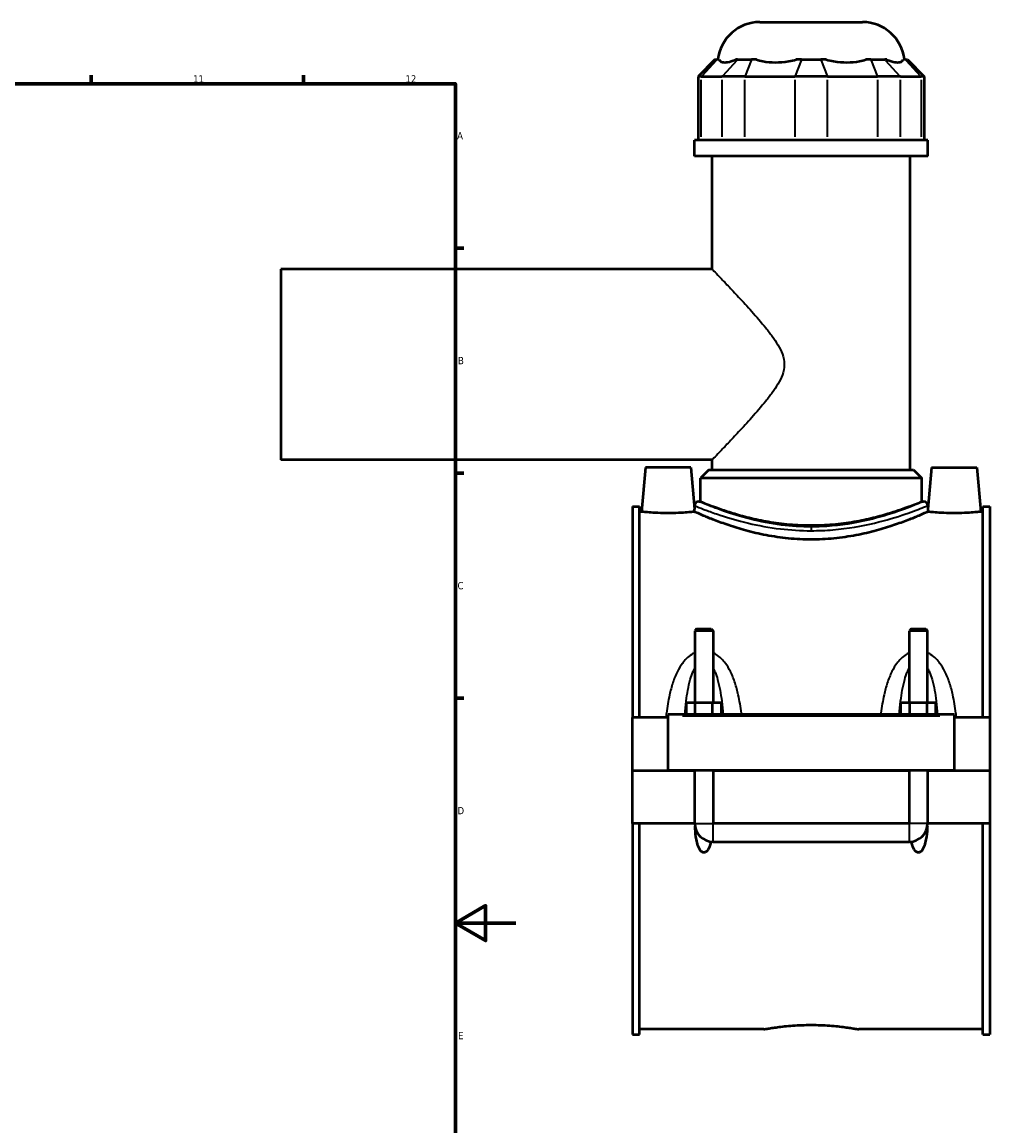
# Model space of a CAD drawing. Header units: millimetres. Extents: x -277 to 997, y -139 to 1176.
# Tile 6 of 7: x 678 to 997, y 230 to 594. Entities that reach past the tile are written whole.
import ezdxf

# ---------------------------------------------------------------- set-up
doc = ezdxf.new("R2010")
doc.units = ezdxf.units.MM
for name, color, linetype, lineweight in [('Border (ANSI)', 7, 'Continuous', 70), ('Visible (ANSI)', 7, 'Continuous', 50), ('Visible Narrow (ANSI)', 7, 'Continuous', 35)]:
    doc.layers.add(name, color=color, linetype=linetype, lineweight=lineweight)
doc.styles.add('Note Text (ANSI)', font='tahoma.ttf')

# ---------------------------------------------------------------- blocks, each defined once
blk = doc.blocks.new('Borders Default Border')
at = {"layer": 'Border (ANSI)'}
for p, q in [((700.83, 574), (700.83, 576.8)), ((770.92, 574), (770.92, 576.8)), ((821, 519.75), (823.8, 519.75)), ((821, 445.5), (823.8, 445.5)), ((821, 371.25), (823.8, 371.25))]:
    blk.add_line(p, q, dxfattribs=at)
at = {"layer": 'Border (ANSI)', "flags": 128}
for points in [[(20, 20), (20, 574), (821, 574), (821, 20), (20, 20)], [(841, 297), (821, 297), (831, 302.77), (831, 291.23), (821, 297)]]:
    blk.add_lwpolyline(points, dxfattribs=at)
at = {"layer": 'Border (ANSI)', "color": 5, "true_color": 0x0000ff, "char_height": 2.4, "attachment_point": 7, "style": 'Note Text (ANSI)'}
for s, insert in [('11', (734.43, 574.4)), ('12', (804.52, 574.4)), ('A', (821.58, 555.68)), ('B', (821.87, 481.43)), ('C', (821.71, 407.13)), ('D', (821.72, 332.93)), ('E', (821.91, 258.68))]:
    blk.add_mtext(s, dxfattribs=dict(at, insert=insert))

msp = doc.modelspace()

# ---------------------------------------------------------------- linework, layer by layer
at = {"layer": 'Visible (ANSI)'}
for p, q in [((921.55, 594.36), (955.34, 594.36)), ((906.7, 581.97), (901.1, 576.37)), ((906.7, 581.97), (907.34, 581.97)), ((908.04, 581.97), (907.34, 581.97)), ((914.18, 581.97), (913.48, 581.97)), ((914.18, 581.97), (918.72, 581.97)), ((920.42, 581.97), (918.72, 581.97)), ((935.23, 581.97), (933.54, 581.97)), ((935.23, 581.97), (941.66, 581.97)), ((943.35, 581.97), (941.66, 581.97)), ((958.17, 581.97), (956.48, 581.97)), ((958.17, 581.97), (962.72, 581.97)), ((963.42, 581.97), (962.72, 581.97)), ((969.55, 581.97), (968.85, 581.97)), ((969.55, 581.97), (970.19, 581.97)), ((970.19, 581.97), (975.79, 576.37)), ((902.17, 576.37), (901.1, 576.37)), ((901.1, 576.37), (901.1, 555.42)), ((902.17, 576.37), (909.01, 576.37)), ((916.58, 576.37), (909.01, 576.37)), ((916.58, 576.37), (933.09, 576.37)), ((943.81, 576.37), (933.09, 576.37)), ((943.81, 576.37), (960.31, 576.37)), ((967.89, 576.37), (960.31, 576.37)), ((967.89, 576.37), (974.73, 576.37)), ((975.79, 576.37), (974.73, 576.37)), ((975.79, 576.37), (975.79, 555.42)), ((976.95, 555.42), (899.95, 555.42)), ((899.95, 550.11), (899.95, 555.42)), ((976.95, 550.11), (976.95, 555.42)), ((976.95, 550.11), (899.95, 550.11)), ((905.72, 512.86), (905.72, 550.11)), ((971.17, 446.61), (971.17, 550.11)), ((763.45, 512.86), (763.45, 449.86)), ((905.72, 512.86), (763.45, 512.86)), ((905.72, 449.86), (763.45, 449.86)), ((905.72, 446.61), (905.72, 449.86)), ((883.75, 447.36), (882.47, 432.76)), ((898.75, 447.36), (883.75, 447.36)), ((898.75, 447.36), (899.95, 433.64)), ((904.67, 446.61), (901.87, 443.81)), ((904.67, 446.61), (972.22, 446.61)), ((972.22, 446.61), (975.02, 443.81)), ((978.15, 447.36), (976.95, 433.64)), ((978.15, 447.36), (993.15, 447.36)), ((993.15, 447.36), (994.43, 432.76)), ((975.02, 443.81), (901.87, 443.81)), ((901.87, 436.17), (901.87, 443.81)), ((975.02, 436.17), (975.02, 443.81)), ((879.45, 434.46), (879.45, 364.86)), ((879.45, 434.46), (881.81, 434.46)), ((881.81, 364.86), (881.81, 434.46)), ((899.95, 434.77), (899.95, 433.64)), ((901.35, 436.17), (901.87, 436.17)), ((975.02, 436.17), (975.55, 436.17)), ((976.95, 434.77), (976.95, 433.64)), ((995.09, 364.86), (995.09, 434.46)), ((995.09, 434.46), (997.45, 434.46)), ((997.45, 434.46), (997.45, 364.86)), ((882.47, 432.76), (881.81, 432.76)), ((995.09, 432.76), (994.43, 432.76)), ((900.65, 394.07), (900.05, 393.47)), ((906.05, 393.47), (900.05, 393.47)), ((900.05, 393.47), (900.05, 369.86)), ((900.65, 394.07), (905.45, 394.07)), ((905.45, 394.07), (906.05, 393.47)), ((906.05, 393.47), (906.05, 369.86)), ((971.45, 394.07), (970.85, 393.47)), ((976.85, 393.47), (970.85, 393.47)), ((970.85, 369.86), (970.85, 393.47)), ((971.45, 394.07), (976.25, 394.07)), ((976.25, 394.07), (976.85, 393.47)), ((976.85, 369.86), (976.85, 393.47)), ((897.27, 365.86), (897.27, 369.86)), ((897.27, 369.86), (900.16, 369.86)), ((900.16, 365.86), (900.16, 369.86)), ((900.16, 369.86), (905.93, 369.86)), ((905.93, 365.86), (905.93, 369.86)), ((905.93, 369.86), (908.82, 369.86)), ((908.82, 365.86), (908.82, 369.86)), ((968.07, 365.86), (968.07, 369.86)), ((968.07, 369.86), (970.96, 369.86)), ((970.96, 365.86), (970.96, 369.86)), ((970.96, 369.86), (976.73, 369.86)), ((976.73, 365.86), (976.73, 369.86)), ((976.73, 369.86), (979.62, 369.86)), ((979.62, 365.86), (979.62, 369.86)), ((891.25, 364.86), (879.45, 364.86)), ((879.45, 347.41), (879.45, 364.86)), ((891.25, 365.36), (891.25, 365.86)), ((985.65, 365.86), (891.25, 365.86)), ((891.25, 347.41), (891.25, 365.36)), ((985.65, 365.86), (985.65, 365.36)), ((985.65, 365.36), (985.65, 347.41)), ((997.45, 364.86), (985.65, 364.86)), ((997.45, 364.86), (997.45, 347.41)), ((879.45, 347.41), (891.25, 347.41)), ((879.45, 329.86), (879.45, 347.31)), ((900.05, 347.31), (879.45, 347.31)), ((985.65, 347.41), (891.25, 347.41)), ((900.05, 347.41), (900.05, 347.31)), ((900.05, 329.86), (900.05, 347.31)), ((906.05, 347.41), (906.05, 347.31)), ((970.85, 347.31), (906.05, 347.31)), ((906.05, 347.31), (906.05, 329.86)), ((970.85, 347.31), (970.85, 347.41)), ((970.85, 329.86), (970.85, 347.31)), ((976.85, 347.31), (976.85, 347.41)), ((997.45, 347.31), (976.85, 347.31)), ((976.85, 347.31), (976.85, 329.86)), ((985.65, 347.41), (997.45, 347.41)), ((997.45, 347.31), (997.45, 329.86)), ((900.05, 329.86), (879.45, 329.86)), ((879.45, 329.86), (879.45, 260.25)), ((881.81, 260.25), (881.81, 329.86)), ((970.85, 329.86), (906.05, 329.86)), ((997.45, 329.86), (976.85, 329.86)), ((995.09, 260.25), (995.09, 329.86)), ((997.45, 329.86), (997.45, 260.25)), ((906.05, 323.86), (970.85, 323.86)), ((879.45, 260.25), (881.81, 260.25)), ((922.77, 261.96), (881.81, 261.96)), ((995.09, 261.96), (954.13, 261.96)), ((995.09, 260.25), (997.45, 260.25))]:
    msp.add_line(p, q, dxfattribs=at)
for centre, radius, start, end in [((921.55, 580.36), 14, 90, 173.3964), ((955.34, 580.36), 14, 6.6036, 90), ((901.35, 434.77), 1.4, 90, 180), ((975.55, 434.77), 1.4, 0, 90), ((906.05, 329.86), 6, 180, 270), ((970.85, 329.86), 6, 270, 0)]:
    msp.add_arc(centre, radius, start, end, dxfattribs=at)
for points, knots in [([(908.04, 581.97), (908.15, 581.75), (908.3, 581.57), (908.85, 581.18), (909.36, 581.06), (909.92, 581.06), (910.49, 581.06), (911.21, 581.18), (912.49, 581.57), (912.98, 581.75), (913.48, 581.97)], [-0.681737, -0.681737, -0.681737, -0.681737, -0.441391, -0.441391, 0, 0, 0, 0.441391, 0.441391, 0.681737, 0.681737, 0.681737, 0.681737]), ([(920.42, 581.97), (921.07, 581.75), (921.77, 581.57), (923.84, 581.18), (925.27, 581.06), (926.63, 581.06), (927.99, 581.06), (929.52, 581.18), (931.89, 581.57), (932.73, 581.75), (933.54, 581.97)], [-0.681737, -0.681737, -0.681737, -0.681737, -0.441391, -0.441391, 0, 0, 0, 0.441391, 0.441391, 0.681737, 0.681737, 0.681737, 0.681737]), ([(943.35, 581.97), (944.17, 581.75), (945.01, 581.57), (947.38, 581.18), (948.9, 581.06), (950.26, 581.06), (951.62, 581.06), (953.06, 581.18), (955.13, 581.57), (955.83, 581.75), (956.48, 581.97)], [-0.681737, -0.681737, -0.681737, -0.681737, -0.441391, -0.441391, 0, 0, 0, 0.441391, 0.441391, 0.681737, 0.681737, 0.681737, 0.681737]), ([(963.42, 581.97), (963.92, 581.75), (964.4, 581.57), (965.69, 581.18), (966.41, 581.06), (966.97, 581.06), (967.54, 581.06), (968.04, 581.18), (968.6, 581.57), (968.75, 581.75), (968.85, 581.97)], [-0.681737, -0.681737, -0.681737, -0.681737, -0.441391, -0.441391, 0, 0, 0, 0.441391, 0.441391, 0.681737, 0.681737, 0.681737, 0.681737]), ([(899.96, 432.75), (899.96, 433.01), (899.95, 433.27), (899.95, 433.5), (899.95, 433.55), (899.95, 433.62), (899.95, 433.64), (899.95, 433.64)], [1.0273188, 1.0273188, 1.0273188, 1.0273188, 1.1113306, 1.1113306, 1.1374372, 1.1374372, 1.1635439, 1.1635439, 1.1635439, 1.1635439]), ([(976.95, 433.64), (976.95, 433.64), (976.95, 433.62), (976.95, 433.55), (976.95, 433.5), (976.94, 433.27), (976.94, 433.01), (976.93, 432.75)], [1.1635439, 1.1635439, 1.1635439, 1.1635439, 1.1896505, 1.1896505, 1.2157572, 1.2157572, 1.2997689, 1.2997689, 1.2997689, 1.2997689]), ([(891.25, 432.3), (890.14, 432.3), (888.96, 432.32), (886.8, 432.41), (885.81, 432.47), (884.26, 432.59), (883.58, 432.65), (882.69, 432.73), (882.47, 432.76), (882.47, 432.76)], [2.653097, 2.653097, 2.653097, 2.653097, 2.984908, 2.984908, 3.316719, 3.316719, 3.648183, 3.648183, 3.979646, 3.979646, 3.979646, 3.979646]), ([(899.96, 432.75), (899.87, 432.74), (899.67, 432.72), (898.91, 432.65), (898.24, 432.59), (896.68, 432.47), (895.7, 432.41), (893.53, 432.32), (892.35, 432.3), (891.25, 432.3)], [1.430253, 1.430253, 1.430253, 1.430253, 1.658012, 1.658012, 1.989476, 1.989476, 2.321287, 2.321287, 2.653097, 2.653097, 2.653097, 2.653097]), ([(938.45, 423.59), (935.99, 423.59), (933.46, 423.71), (928.46, 424.2), (925.98, 424.56), (921.25, 425.47), (918.99, 426), (914.83, 427.14), (912.92, 427.73), (909.54, 428.87), (907.95, 429.45), (905.13, 430.54), (903.91, 431.04), (901.93, 431.88), (901.18, 432.21), (900.26, 432.62), (900.02, 432.72), (899.96, 432.75)], [0, 0, 0, 0, 0.737476, 0.737476, 1.474952, 1.474952, 2.212429, 2.212429, 2.949905, 2.949905, 3.68612, 3.68612, 4.422335, 4.422335, 5.158551, 5.158551, 5.789807, 5.789807, 5.789807, 5.789807]), ([(976.93, 432.75), (976.88, 432.72), (976.64, 432.62), (975.72, 432.21), (974.96, 431.88), (972.99, 431.04), (971.76, 430.54), (968.95, 429.45), (967.36, 428.87), (963.98, 427.73), (962.07, 427.14), (957.9, 426), (955.64, 425.47), (950.91, 424.56), (948.44, 424.2), (943.43, 423.71), (940.91, 423.59), (938.45, 423.59)], [17.789256, 17.789256, 17.789256, 17.789256, 18.420513, 18.420513, 19.156728, 19.156728, 19.892943, 19.892943, 20.629158, 20.629158, 21.366634, 21.366634, 22.104111, 22.104111, 22.841587, 22.841587, 23.579063, 23.579063, 23.579063, 23.579063]), ([(985.65, 432.3), (984.54, 432.3), (983.36, 432.32), (981.2, 432.41), (980.21, 432.47), (978.66, 432.59), (977.98, 432.65), (977.23, 432.72), (977.03, 432.74), (976.93, 432.75)], [0, 0, 0, 0, 0.331811, 0.331811, 0.663621, 0.663621, 0.995085, 0.995085, 1.222845, 1.222845, 1.222845, 1.222845]), ([(994.43, 432.76), (994.43, 432.76), (994.21, 432.73), (993.31, 432.65), (992.64, 432.59), (991.08, 432.47), (990.1, 432.41), (987.93, 432.32), (986.75, 432.3), (985.65, 432.3)], [3.979646, 3.979646, 3.979646, 3.979646, 4.31111, 4.31111, 4.642574, 4.642574, 4.974384, 4.974384, 5.306195, 5.306195, 5.306195, 5.306195]), ([(905.38, 323.89), (905.28, 323.48), (905.17, 323.05), (904.81, 322.01), (904.54, 321.4), (904, 320.76), (903.84, 320.6), (903.56, 320.43), (903.46, 320.38), (903.26, 320.32), (903.15, 320.3), (902.94, 320.3), (902.84, 320.32), (902.63, 320.38), (902.53, 320.43), (902.25, 320.6), (902.09, 320.76), (901.56, 321.4), (901.29, 322.01), (900.85, 323.27), (900.69, 323.94), (900.36, 325.71), (900.23, 326.94), (900.13, 328.48), (900.12, 328.75), (900.11, 329.02)], [1.538777, 1.538777, 1.538777, 1.538777, 1.664879, 1.664879, 1.858649, 1.858649, 1.922542, 1.922542, 1.954489, 1.954489, 1.986436, 1.986436, 2.018382, 2.018382, 2.050329, 2.050329, 2.114222, 2.114222, 2.307992, 2.307992, 2.501762, 2.501762, 2.869539, 2.869539, 2.946483, 2.946483, 2.946483, 2.946483]), ([(976.79, 329.02), (976.78, 328.75), (976.76, 328.48), (976.67, 326.94), (976.54, 325.71), (976.2, 323.94), (976.04, 323.27), (975.61, 322.01), (975.34, 321.4), (974.8, 320.76), (974.64, 320.6), (974.36, 320.43), (974.26, 320.38), (974.06, 320.32), (973.95, 320.3), (973.74, 320.3), (973.64, 320.32), (973.43, 320.38), (973.33, 320.43), (973.05, 320.6), (972.89, 320.76), (972.36, 321.4), (972.09, 322.01), (971.73, 323.05), (971.61, 323.48), (971.51, 323.89)], [1.026388, 1.026388, 1.026388, 1.026388, 1.103332, 1.103332, 1.471109, 1.471109, 1.664879, 1.664879, 1.858649, 1.858649, 1.922542, 1.922542, 1.954489, 1.954489, 1.986436, 1.986436, 2.018382, 2.018382, 2.050329, 2.050329, 2.114222, 2.114222, 2.307992, 2.307992, 2.434094, 2.434094, 2.434094, 2.434094]), ([(922.77, 261.96), (922.77, 261.96), (922.86, 261.97), (923.26, 262.05), (923.56, 262.1), (924.36, 262.24), (924.86, 262.32), (926.01, 262.49), (926.67, 262.59), (928.06, 262.77), (928.84, 262.86), (930.55, 263.04), (931.48, 263.12), (933.41, 263.26), (934.41, 263.32), (936.44, 263.39), (937.46, 263.41), (938.45, 263.41)], [7.105094, 7.105094, 7.105094, 7.105094, 7.401134, 7.401134, 7.697174, 7.697174, 7.993213, 7.993213, 8.289253, 8.289253, 8.585305, 8.585305, 8.881356, 8.881356, 9.177407, 9.177407, 9.473459, 9.473459, 9.473459, 9.473459]), ([(938.45, 263.41), (939.43, 263.41), (940.45, 263.39), (942.48, 263.32), (943.49, 263.26), (945.42, 263.12), (946.35, 263.04), (948.06, 262.86), (948.84, 262.77), (950.23, 262.59), (950.88, 262.49), (952.03, 262.32), (952.53, 262.24), (953.33, 262.1), (953.64, 262.05), (954.03, 261.97), (954.13, 261.96), (954.13, 261.96)], [0, 0, 0, 0, 0.296051, 0.296051, 0.592103, 0.592103, 0.888154, 0.888154, 1.184206, 1.184206, 1.480246, 1.480246, 1.776285, 1.776285, 2.072325, 2.072325, 2.368365, 2.368365, 2.368365, 2.368365])]:
    msp.add_open_spline(points, degree=3, knots=knots, dxfattribs=at)
at = {"layer": 'Visible Narrow (ANSI)'}
for p, q in [((907.08, 581.69), (902.43, 576.65)), ((913.92, 581.69), (909.26, 576.65)), ((918.62, 581.69), (916.69, 576.65)), ((935.13, 581.69), (933.2, 576.65)), ((941.77, 581.69), (943.7, 576.65)), ((958.28, 581.69), (960.21, 576.65)), ((962.98, 581.69), (967.63, 576.65)), ((969.81, 581.69), (974.47, 576.65)), ((902.17, 556.46), (902.17, 575.32)), ((909.01, 575.32), (909.01, 556.46)), ((916.58, 556.46), (916.58, 575.32)), ((933.09, 575.32), (933.09, 556.46)), ((943.81, 556.46), (943.81, 575.32)), ((960.31, 575.32), (960.31, 556.46)), ((967.89, 556.46), (967.89, 575.32)), ((974.73, 575.32), (974.73, 556.46)), ((938.45, 427.74), (938.45, 426.59)), ((895.97, 365.36), (980.93, 365.36)), ((900.08, 329.86), (906.01, 329.86)), ((906.05, 323.89), (906.05, 329.82)), ((970.85, 323.89), (970.85, 329.82)), ((976.81, 329.86), (970.88, 329.86))]:
    msp.add_line(p, q, dxfattribs=at)
for points, knots in [([(905.72, 512.86), (905.72, 512.86), (905.94, 512.63), (906.79, 511.75), (907.42, 511.09), (909.02, 509.41), (909.99, 508.4), (912.12, 506.14), (913.29, 504.9), (915.85, 502.15), (917.34, 500.53), (920.39, 497.1), (921.96, 495.3), (924.19, 492.53), (924.91, 491.6), (926.27, 489.73), (926.91, 488.78), (928.06, 486.83), (928.56, 485.83), (929.32, 483.72), (929.58, 482.61), (929.58, 481.36)], [16.749421, 16.749421, 16.749421, 16.749421, 17.395281, 17.395281, 18.041142, 18.041142, 18.687002, 18.687002, 19.332862, 19.332862, 20.082787, 20.082787, 20.832712, 20.832712, 21.207674, 21.207674, 21.582637, 21.582637, 21.957599, 21.957599, 22.332561, 22.332561, 22.332561, 22.332561]), ([(929.58, 481.36), (929.58, 480.11), (929.32, 478.99), (928.56, 476.88), (928.06, 475.88), (926.91, 473.94), (926.27, 472.99), (924.91, 471.11), (924.19, 470.18), (921.96, 467.41), (920.39, 465.61), (917.34, 462.18), (915.85, 460.56), (913.29, 457.81), (912.12, 456.57), (909.99, 454.31), (909.02, 453.3), (907.42, 451.63), (906.79, 450.96), (905.94, 450.08), (905.72, 449.86), (905.72, 449.86)], [0, 0, 0, 0, 0.374962, 0.374962, 0.749925, 0.749925, 1.124887, 1.124887, 1.49985, 1.49985, 2.249775, 2.249775, 2.999699, 2.999699, 3.64556, 3.64556, 4.29142, 4.29142, 4.93728, 4.93728, 5.58314, 5.58314, 5.58314, 5.58314]), ([(899.95, 434.77), (899.95, 434.77), (900.21, 434.66), (901.42, 434.18), (902.56, 433.72), (905.32, 432.7), (906.78, 432.17), (911.07, 430.76), (914.21, 429.82), (920.98, 428.22), (924.55, 427.55), (931.59, 426.72), (935.02, 426.51), (938.45, 426.51)], [-17.660778, -17.660778, -17.660778, -17.660778, -16.914053, -16.914053, -15.915333, -15.915333, -15.127405, -15.127405, -13.894613, -13.894613, -12.76369, -12.76369, -11.77385, -11.77385, -11.77385, -11.77385]), ([(938.45, 427.78), (935.14, 427.78), (931.84, 427.99), (925.05, 428.84), (921.61, 429.52), (915.09, 431.14), (912.07, 432.09), (907.93, 433.53), (906.52, 434.06), (903.87, 435.11), (902.76, 435.57), (901.6, 436.06), (901.35, 436.17), (901.35, 436.17)], [11.77385, 11.77385, 11.77385, 11.77385, 12.76369, 12.76369, 13.894613, 13.894613, 15.127405, 15.127405, 15.915333, 15.915333, 16.914053, 16.914053, 17.660778, 17.660778, 17.660778, 17.660778]), ([(938.45, 428.29), (936.12, 428.29), (933.72, 428.4), (928.97, 428.81), (926.62, 429.12), (922.13, 429.89), (919.98, 430.35), (916.01, 431.32), (914.19, 431.83), (910.98, 432.81), (909.46, 433.32), (906.79, 434.25), (905.63, 434.69), (903.75, 435.41), (903.04, 435.7), (902.1, 436.08), (901.87, 436.17), (901.87, 436.17)], [0, 0, 0, 0, 0.698383, 0.698383, 1.396766, 1.396766, 2.095148, 2.095148, 2.793531, 2.793531, 3.491112, 3.491112, 4.188693, 4.188693, 4.886274, 4.886274, 5.583855, 5.583855, 5.583855, 5.583855]), ([(975.55, 436.17), (975.55, 436.17), (975.1, 435.98), (973, 435.1), (970.97, 434.26), (965.64, 432.35), (962.37, 431.29), (954.64, 429.35), (950.1, 428.5), (943.07, 427.88), (940.76, 427.78), (938.45, 427.78)], [29.434632, 29.434632, 29.434632, 29.434632, 30.429946, 30.429946, 31.81348, 31.81348, 33.171517, 33.171517, 34.629372, 34.629372, 35.32155, 35.32155, 35.32155, 35.32155]), ([(975.02, 436.17), (975.02, 436.17), (974.8, 436.08), (973.86, 435.7), (973.14, 435.41), (971.27, 434.69), (970.11, 434.25), (967.43, 433.32), (965.92, 432.81), (962.7, 431.83), (960.88, 431.32), (956.92, 430.35), (954.77, 429.89), (950.27, 429.12), (947.92, 428.81), (943.17, 428.4), (940.78, 428.29), (938.45, 428.29)], [16.751565, 16.751565, 16.751565, 16.751565, 17.449146, 17.449146, 18.146727, 18.146727, 18.844308, 18.844308, 19.541889, 19.541889, 20.240272, 20.240272, 20.938654, 20.938654, 21.637037, 21.637037, 22.33542, 22.33542, 22.33542, 22.33542]), ([(938.45, 426.51), (940.85, 426.51), (943.25, 426.61), (950.54, 427.22), (955.25, 428.06), (963.27, 429.97), (966.66, 431.01), (972.19, 432.89), (974.31, 433.72), (976.48, 434.58), (976.95, 434.77), (976.95, 434.77)], [-35.32155, -35.32155, -35.32155, -35.32155, -34.629372, -34.629372, -33.171517, -33.171517, -31.81348, -31.81348, -30.429946, -30.429946, -29.434632, -29.434632, -29.434632, -29.434632]), ([(900.05, 386.22), (899.7, 386.06), (899.36, 385.88), (898.38, 385.27), (897.78, 384.77), (896.76, 383.76), (896.33, 383.25), (895.32, 381.89), (894.78, 380.99), (893.7, 378.84), (893.19, 377.56), (892.34, 374.97), (892, 373.66), (891.26, 370.37), (890.93, 368.36), (890.61, 365.84), (890.55, 365.35), (890.5, 364.86)], [-2.948938, -2.948938, -2.948938, -2.948938, -2.833737, -2.833737, -2.599925, -2.599925, -2.3991, -2.3991, -2.086463, -2.086463, -1.680034, -1.680034, -1.286503, -1.286503, -0.707499, -0.707499, -0.567617, -0.567617, -0.567617, -0.567617]), ([(915.48, 365.86), (915.46, 366.02), (915.44, 366.17), (915.16, 368.36), (914.83, 370.37), (914.1, 373.66), (913.75, 374.97), (912.9, 377.56), (912.4, 378.84), (911.31, 380.99), (910.78, 381.89), (909.76, 383.25), (909.33, 383.76), (908.31, 384.77), (907.71, 385.27), (906.73, 385.88), (906.4, 386.06), (906.05, 386.22)], [-5.855878, -5.855878, -5.855878, -5.855878, -5.810647, -5.810647, -5.231644, -5.231644, -4.838113, -4.838113, -4.431684, -4.431684, -4.119046, -4.119046, -3.918222, -3.918222, -3.68441, -3.68441, -3.569209, -3.569209, -3.569209, -3.569209]), ([(970.85, 386.22), (970.5, 386.06), (970.16, 385.88), (969.18, 385.27), (968.58, 384.77), (967.56, 383.76), (967.13, 383.25), (966.12, 381.89), (965.58, 380.99), (964.5, 378.84), (963.99, 377.56), (963.14, 374.97), (962.8, 373.66), (962.06, 370.37), (961.73, 368.36), (961.45, 366.17), (961.43, 366.02), (961.42, 365.86)], [-2.948988, -2.948988, -2.948988, -2.948988, -2.833787, -2.833787, -2.599975, -2.599975, -2.39915, -2.39915, -2.086513, -2.086513, -1.680084, -1.680084, -1.286554, -1.286554, -0.707552, -0.707552, -0.662319, -0.662319, -0.662319, -0.662319]), ([(986.4, 364.86), (986.34, 365.35), (986.28, 365.84), (985.96, 368.36), (985.63, 370.37), (984.9, 373.66), (984.55, 374.97), (983.7, 377.56), (983.2, 378.84), (982.11, 380.99), (981.58, 381.89), (980.56, 383.25), (980.13, 383.76), (979.11, 384.77), (978.51, 385.27), (977.53, 385.88), (977.2, 386.06), (976.85, 386.22)], [-5.95058, -5.95058, -5.95058, -5.95058, -5.810696, -5.810696, -5.231693, -5.231693, -4.838164, -4.838164, -4.431735, -4.431735, -4.119097, -4.119097, -3.918272, -3.918272, -3.68446, -3.68446, -3.569259, -3.569259, -3.569259, -3.569259]), ([(896.73, 365.86), (896.85, 367.35), (897, 368.83), (897.33, 371.5), (897.51, 372.7), (897.95, 375.08), (898.21, 376.26), (898.77, 378.23), (899.05, 379.06), (899.58, 380.31), (899.8, 380.78), (900.04, 381.21), (900.05, 381.21), (900.05, 381.22)], [0.819483, 0.819483, 0.819483, 0.819483, 1.286503, 1.286503, 1.680034, 1.680034, 2.086463, 2.086463, 2.3991, 2.3991, 2.599925, 2.599925, 2.60173, 2.60173, 2.60173, 2.60173]), ([(906.05, 381.22), (906.05, 381.21), (906.05, 381.21), (906.3, 380.78), (906.52, 380.31), (907.05, 379.06), (907.32, 378.23), (907.88, 376.26), (908.14, 375.08), (908.58, 372.7), (908.76, 371.5), (909.1, 368.83), (909.25, 367.35), (909.37, 365.86)], [3.916416, 3.916416, 3.916416, 3.916416, 3.918222, 3.918222, 4.119046, 4.119046, 4.431684, 4.431684, 4.838113, 4.838113, 5.231644, 5.231644, 5.698664, 5.698664, 5.698664, 5.698664]), ([(967.53, 365.86), (967.65, 367.35), (967.8, 368.83), (968.13, 371.5), (968.31, 372.7), (968.75, 375.08), (969.01, 376.26), (969.57, 378.23), (969.85, 379.06), (970.38, 380.31), (970.6, 380.78), (970.84, 381.21), (970.85, 381.21), (970.85, 381.22)], [0.819533, 0.819533, 0.819533, 0.819533, 1.286554, 1.286554, 1.680084, 1.680084, 2.086513, 2.086513, 2.39915, 2.39915, 2.599975, 2.599975, 2.601781, 2.601781, 2.601781, 2.601781]), ([(976.85, 381.22), (976.85, 381.21), (976.85, 381.21), (977.1, 380.78), (977.32, 380.31), (977.85, 379.06), (978.12, 378.23), (978.68, 376.26), (978.94, 375.08), (979.38, 372.7), (979.56, 371.5), (979.9, 368.83), (980.05, 367.35), (980.17, 365.86)], [3.916467, 3.916467, 3.916467, 3.916467, 3.918272, 3.918272, 4.119097, 4.119097, 4.431735, 4.431735, 4.838164, 4.838164, 5.231693, 5.231693, 5.698714, 5.698714, 5.698714, 5.698714])]:
    msp.add_open_spline(points, degree=3, knots=knots, dxfattribs=at)

# ---------------------------------------------------------------- block references
msp.add_blockref('Borders Default Border', (0, 0))

doc.saveas('drawing.dxf')
